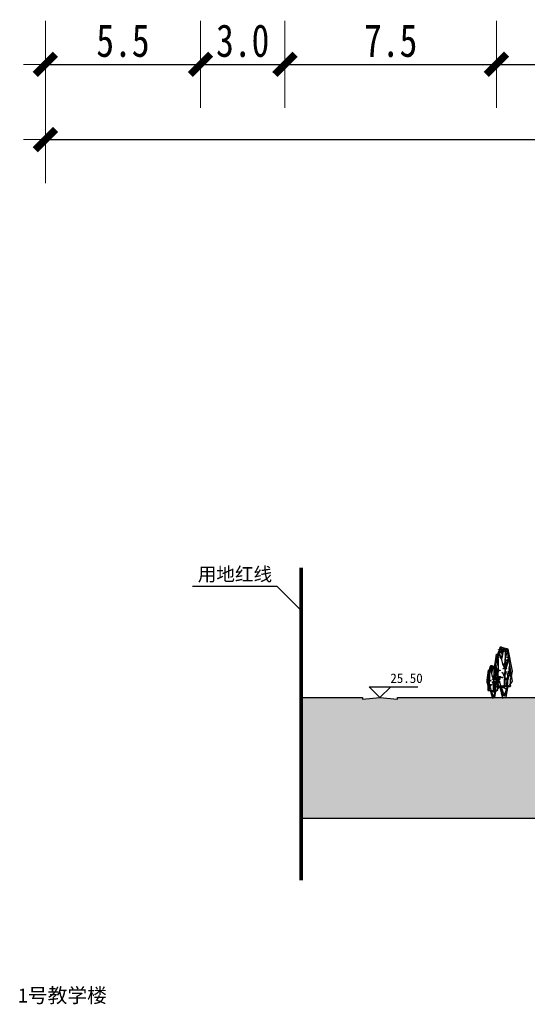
# Model space of a CAD drawing. Header units: millimetres. Extents: x 38389465 to 38395088, y 2473666 to 2480744.
# Tile 194 of 256: x 38390745 to 38390815, y 2479575 to 2479710. Entities that reach past the tile are written whole.
import ezdxf

# ---------------------------------------------------------------- set-up
doc = ezdxf.new("R2010")
doc.units = ezdxf.units.MM
doc.header["$LTSCALE"] = 2
doc.linetypes.add('DASH', pattern=[0.35, 0.25, -0.1])
doc.layers.get('0').update_dxf_attribs({"linetype": 'CONTINUOUS', "lineweight": 9})
doc.layers.get('Defpoints').update_dxf_attribs({"linetype": 'CONTINUOUS', "lineweight": 9})
for name, color, linetype in [('DIM_ELEV', 3, 'CONTINUOUS'), ('DIM_LEAD', 3, 'CONTINUOUS'), ('PUB_HATCH', 8, 'CONTINUOUS'), ('PUB_TEXT', 7, 'CONTINUOUS'), ('w-树01', 116, 'CONTINUOUS'), ('图例', 3, 'CONTINUOUS'), ('建筑', 31, 'CONTINUOUS')]:
    doc.layers.add(name, color=color, linetype=linetype)
doc.layers.add('DM-横断面', color=7, linetype='CONTINUOUS', lineweight=9)
doc.styles.add('-黑体', font='simhei.ttf', dxfattribs={"width": 0.8})
doc.styles.add('DIMST', font='txt', dxfattribs={"width": 0.8})
doc.styles.add('zz-0', font='arial.ttf')
doc.styles.add('黑体', font='simhei.ttf', dxfattribs={"height": 3.5})
doc.dimstyles.new('ISO-25', dxfattribs={"dimtxt": 3.5, "dimasz": 2.5, "dimexe": 1.25, "dimexo": 0.625, "dimtad": 1, "dimtxsty": 'Standard', "dimblk": 'ARCHTICK', "dimcen": 2.5, "dimadec": 0, "dimazin": 0, "dimtfac": 1, "dimtmove": 0, "dimatfit": 3, "dimfxl": 0, "dimarcsym": 0})

# ---------------------------------------------------------------- blocks, each defined once
blk = doc.blocks.new('A$C4F134FB3')
at = {"linetype": 'Continuous'}
for p, q in [((-0.5667966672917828, 5.302585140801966), (-0.998693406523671, 3.100978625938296)), ((0, 5.456260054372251), (-0.4932780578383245, 5.374034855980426)), ((-0.261984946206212, 5.302128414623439), (-0.4777372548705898, 5.255888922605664)), ((-0.1356571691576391, 5.289579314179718), (-0.1113820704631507, 5.292424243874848)), ((0.04623263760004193, 4.331099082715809), (-0.1232870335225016, 5.379194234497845)), ((-0.08941166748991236, 5.289579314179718), (-0.06513656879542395, 5.292424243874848)), ((-0.08623395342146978, 5.390874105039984), (-0.005316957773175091, 5.40035720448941)), ((0.1424443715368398, 5.540293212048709), (-0.04623263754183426, 5.471673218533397)), ((-0.04316616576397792, 5.412903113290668), (-0.01889106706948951, 5.415748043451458)), ((0.01541087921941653, 4.901386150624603), (0.1232870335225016, 5.440846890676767)), ((0.05250255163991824, 5.452536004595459), (0.1334195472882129, 5.462019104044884)), ((0.09874805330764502, 5.329212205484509), (0.1796650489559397, 5.338695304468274)), ((0.09874805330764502, 5.313796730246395), (0.1796650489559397, 5.323279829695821)), ((0.2188916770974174, 5.320410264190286), (0.2431667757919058, 5.323255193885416)), ((0.2188916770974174, 5.289579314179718), (0.2431667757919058, 5.292424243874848)), ((0.308217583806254, 5.286715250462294), (0.2605188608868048, 5.477538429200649)), ((0.2959675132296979, 5.320410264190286), (0.3202426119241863, 5.323255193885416)), ((0.416093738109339, 5.0092782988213), (0.308217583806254, 5.286715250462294)), ((-0.4777372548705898, 5.255888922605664), (-1.026047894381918, 1.858905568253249)), ((-0.2773958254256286, 3.283003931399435), (-0.6010242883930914, 4.300272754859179)), ((-0.5210363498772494, 4.410897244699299), (-0.496761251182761, 4.413742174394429)), ((-0.4777372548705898, 4.993865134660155), (-0.2928067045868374, 4.269446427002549)), ((-0.4716131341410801, 5.051733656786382), (-0.3906961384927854, 5.061216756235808)), ((-0.3328766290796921, 5.005487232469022), (-0.2519596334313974, 5.014970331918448)), ((-0.2928067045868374, 3.406309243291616), (-0.3236284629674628, 5.178823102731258)), ((-0.317461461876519, 5.144226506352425), (-0.2365444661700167, 5.153709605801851)), ((-0.2928067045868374, 4.269446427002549), (-0.2928067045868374, 3.406309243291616)), ((-0.194140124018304, 5.25213483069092), (-0.1132231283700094, 5.261617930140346)), ((-0.178724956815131, 5.051733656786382), (-0.09780796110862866, 5.061216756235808)), ((-0.1048268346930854, 5.243332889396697), (-0.080551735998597, 5.246177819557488)), ((-0.05540361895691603, 5.067149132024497), (0.02551337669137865, 5.076632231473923)), ((-0.02457328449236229, 5.221303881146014), (0.0563437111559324, 5.23078698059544)), ((-0.01233583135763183, 5.120009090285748), (0.01193926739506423, 5.122854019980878)), ((0.07705439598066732, 4.176967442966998), (0.01541087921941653, 4.901386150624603)), ((0.02167221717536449, 5.221303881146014), (0.1025892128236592, 5.23078698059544)), ((0.02167221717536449, 5.159641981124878), (0.1025892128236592, 5.169125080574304)), ((0.05250255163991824, 5.159641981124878), (0.1334195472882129, 5.169125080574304)), ((0.06474000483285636, 4.672960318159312), (0.08901510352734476, 4.675805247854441)), ((0.06791771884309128, 5.236719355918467), (0.1488347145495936, 5.246202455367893)), ((0.07705439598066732, 4.146141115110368), (0.3698611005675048, 4.978451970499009)), ((0.0801551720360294, 4.827115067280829), (0.1044302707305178, 4.829959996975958)), ((0.08333288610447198, 4.866747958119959), (0.1642498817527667, 4.876231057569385)), ((0.1141632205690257, 4.990071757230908), (0.1950802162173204, 4.999554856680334)), ((0.1264006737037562, 5.197086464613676), (0.1506757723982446, 5.199931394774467)), ((0.1880613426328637, 5.197086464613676), (0.2123364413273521, 5.199931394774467)), ((0.22206939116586, 5.097980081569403), (0.3029863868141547, 5.107463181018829)), ((0.2343068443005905, 4.349235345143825), (0.2585819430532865, 4.352080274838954)), ((0.237484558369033, 4.990071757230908), (0.3184015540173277, 4.999554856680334)), ((0.2528997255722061, 4.604684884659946), (0.3338167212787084, 4.614167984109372)), ((0.2651371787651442, 5.027516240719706), (0.2894122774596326, 5.030361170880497)), ((0.2651371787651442, 4.487974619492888), (0.2894122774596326, 4.490819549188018)), ((0.2991452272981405, 4.866747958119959), (0.3800622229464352, 4.876231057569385)), ((0.3113826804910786, 5.243332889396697), (0.3356577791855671, 5.246177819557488)), ((0.3145603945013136, 4.558438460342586), (0.3954773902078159, 4.567921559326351)), ((0.3299755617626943, 4.681762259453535), (0.410892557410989, 4.691245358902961)), ((0.3453907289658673, 4.681762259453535), (0.426307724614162, 4.691245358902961)), ((0.3916362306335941, 4.74342415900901), (0.4725532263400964, 4.752907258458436)), ((0.4038736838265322, 4.380066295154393), (0.4281487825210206, 4.382911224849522)), ((0.4070513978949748, 4.543022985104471), (0.4879683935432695, 4.552506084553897)), ((0.5153182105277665, 4.731408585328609), (0.416093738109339, 5.0092782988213)), ((0.4192888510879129, 5.274163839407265), (0.4435639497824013, 5.277008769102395)), ((0.4192888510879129, 4.349235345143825), (0.4435639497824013, 4.352080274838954)), ((0.4315046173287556, 4.115314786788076), (0.5195137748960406, 4.6874591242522)), ((0.4378817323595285, 4.774255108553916), (0.5187987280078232, 4.783738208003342)), ((0.4469154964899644, 3.344656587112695), (0.6318460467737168, 4.408164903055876)), ((0.4687120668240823, 4.589269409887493), (0.549629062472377, 4.598752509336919)), ((0.4687120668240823, 4.512192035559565), (0.549629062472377, 4.521675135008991)), ((0.6318460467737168, 4.762667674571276), (0.4931481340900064, 4.793494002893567)), ((0.4995424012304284, 4.650931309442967), (0.5804593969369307, 4.660414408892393)), ((0.4995424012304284, 4.265544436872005), (0.5804593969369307, 4.275027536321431)), ((0.5303727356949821, 4.49677656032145), (0.6112897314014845, 4.506259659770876)), ((0.5580253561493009, 4.534221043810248), (0.5823004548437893, 4.537065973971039)), ((0.588855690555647, 4.426312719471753), (0.6131307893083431, 4.429157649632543)), ((0.6042708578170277, 4.518805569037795), (0.6285459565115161, 4.521650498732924)), ((0.8815642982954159, 3.056006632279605), (0.6318460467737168, 4.762667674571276)), ((-0.7705439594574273, 2.62023787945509), (-0.6934895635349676, 3.252177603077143)), ((-0.6934895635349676, 3.252177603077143), (-0.7397222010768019, 3.467961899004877)), ((-0.6472569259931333, 4.192380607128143), (-0.308217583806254, 3.190524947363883)), ((-0.4469154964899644, 3.452548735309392), (-0.6472569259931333, 4.099901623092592)), ((-0.4870283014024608, 3.479355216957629), (-0.4061113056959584, 3.488838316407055)), ((-0.4716131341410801, 3.201876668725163), (-0.3906961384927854, 3.211359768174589)), ((-0.459375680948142, 4.102587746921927), (-0.4351005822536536, 4.105432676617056)), ((-0.308217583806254, 3.051806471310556), (-0.4469154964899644, 3.452548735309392)), ((-0.4099524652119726, 4.080558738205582), (-0.3290354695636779, 4.090041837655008)), ((-0.308217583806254, 3.190524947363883), (-0.2773958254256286, 3.283003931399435)), ((-0.3020462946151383, 3.818495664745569), (-0.2211292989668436, 3.827978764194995)), ((-0.2773958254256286, 3.144285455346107), (-0.01541087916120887, 3.68374619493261)), ((-0.2403856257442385, 3.756833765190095), (-0.1594686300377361, 3.766316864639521)), ((-0.2095552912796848, 3.263538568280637), (-0.1286382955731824, 3.273021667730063)), ((-0.1633097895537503, 3.618094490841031), (-0.08239279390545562, 3.627577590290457)), ((-0.1170642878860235, 3.186461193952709), (-0.03614729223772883, 3.195944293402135)), ((-0.01541087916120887, 3.68374619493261), (0.07705439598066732, 4.176967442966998)), ((0.4315046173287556, 3.313830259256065), (0.4315046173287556, 4.115314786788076)), ((0.4777372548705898, 2.250321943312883), (0.4469154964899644, 3.344656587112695)), ((0.462326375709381, 2.666477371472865), (0.7551330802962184, 3.776225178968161)), ((0.5303727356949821, 4.173051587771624), (0.6112897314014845, 4.182534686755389)), ((0.5708359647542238, 4.145464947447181), (0.7056976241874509, 4.161270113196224)), ((0.5766182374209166, 3.988065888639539), (0.6575352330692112, 3.997548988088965)), ((0.5862511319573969, 3.867986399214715), (0.7211127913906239, 3.883791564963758)), ((0.6042708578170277, 3.902186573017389), (0.6285459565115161, 3.905031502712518)), ((0.6042708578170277, 3.593877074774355), (0.6285459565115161, 3.596722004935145)), ((0.6161219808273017, 3.18930246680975), (0.8165191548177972, 3.48219649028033)), ((0.6170814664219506, 3.991310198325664), (0.7519431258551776, 4.007115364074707)), ((0.6505163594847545, 3.794278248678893), (0.6747914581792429, 3.797123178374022)), ((0.6777826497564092, 3.405119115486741), (0.7856888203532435, 3.574689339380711)), ((0.6813466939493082, 3.270152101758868), (0.7056217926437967, 3.272997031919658)), ((0.708612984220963, 2.865577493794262), (0.8165191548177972, 3.297210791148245)), ((0.7738376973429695, 3.670954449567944), (0.7981127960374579, 3.673799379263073)), ((0.7892528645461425, 3.378060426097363), (0.8135279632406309, 3.380905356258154)), ((0.835498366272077, 3.347229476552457), (0.8597734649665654, 3.350074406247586)), ((-1.032341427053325, 2.650163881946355), (-0.8974797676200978, 2.665969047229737)), ((-0.9989855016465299, 2.755966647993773), (-0.9246527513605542, 2.373627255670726)), ((-0.9398504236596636, 2.557671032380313), (-0.8049887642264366, 2.573476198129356)), ((-0.9398504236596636, 2.418931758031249), (-0.8049887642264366, 2.434736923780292)), ((-0.9246527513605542, 2.373627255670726), (-0.8013657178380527, 2.00371131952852)), ((-0.9090200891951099, 2.311023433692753), (-0.7741584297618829, 2.326828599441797)), ((-0.7551330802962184, 2.573998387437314), (-0.8938309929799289, 2.712716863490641)), ((-0.8724074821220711, 2.847320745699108), (-0.7914904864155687, 2.856803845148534)), ((-0.724311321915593, 2.558585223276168), (-0.8167765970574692, 2.897674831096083)), ((-0.6010242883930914, 2.311974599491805), (-0.7705439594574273, 2.62023787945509)), ((-0.7548684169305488, 2.680994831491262), (-0.6200067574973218, 2.696799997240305)), ((-0.7336709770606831, 2.908982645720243), (-0.6527539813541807, 2.918465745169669)), ((-0.5393807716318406, 2.404453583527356), (-0.724311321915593, 2.558585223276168)), ((-0.6874254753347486, 2.847320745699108), (-0.6065084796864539, 2.856803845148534)), ((-0.6623774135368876, 2.218530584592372), (-0.5275157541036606, 2.234335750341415)), ((-0.5393807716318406, 1.248466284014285), (-0.6010242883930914, 2.311974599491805)), ((-0.5547916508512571, 2.419866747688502), (-0.462326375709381, 2.913087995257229)), ((-0.4006828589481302, 1.248466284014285), (-0.5547916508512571, 2.389040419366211)), ((-0.4928105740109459, 2.12603773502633), (-0.3579489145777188, 2.141842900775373)), ((-0.2467244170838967, 1.083733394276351), (-0.308217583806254, 3.051806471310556)), ((-0.1918850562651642, 1.103940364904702), (-0.2773958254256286, 3.144285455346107)), ((-0.2008818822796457, 2.341451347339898), (-0.07756054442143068, 2.696007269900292)), ((-0.1078761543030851, 0.5548739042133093), (0.4777372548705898, 2.250321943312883)), ((-0.07756054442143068, 2.696007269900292), (0.07659112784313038, 2.788500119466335)), ((-0.04577072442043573, 2.218530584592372), (0.08909093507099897, 2.234335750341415)), ((0.1546264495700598, 2.2956079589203), (0.2894881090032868, 2.311413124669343)), ((0.2317022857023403, 2.172284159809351), (0.3665639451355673, 2.188089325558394)), ((0.2528997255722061, 2.986060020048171), (0.3338167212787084, 2.995543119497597)), ((0.2933629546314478, 2.2956079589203), (0.4282246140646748, 2.311413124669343)), ((0.3145603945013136, 2.970644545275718), (0.3954773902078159, 2.980127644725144)), ((0.3704387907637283, 2.218530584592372), (0.5053004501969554, 2.234335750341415)), ((0.4224665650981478, 3.047721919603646), (0.5033835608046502, 3.057205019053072)), ((0.4469154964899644, 1.217639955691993), (0.857639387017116, 2.682772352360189)), ((0.4629297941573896, 2.12603773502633), (0.5977914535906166, 2.141842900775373)), ((0.4809495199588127, 2.977258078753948), (0.5052246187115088, 2.980103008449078)), ((0.4995424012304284, 2.893567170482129), (0.5804593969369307, 2.903050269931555)), ((0.5236309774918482, 2.264373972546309), (0.8011039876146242, 3.019732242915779)), ((0.5580253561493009, 3.131412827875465), (0.5823004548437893, 3.134257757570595)), ((0.588855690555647, 2.90018070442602), (0.6131307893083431, 2.90302563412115)), ((0.6042708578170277, 3.131412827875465), (0.6285459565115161, 3.134257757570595)), ((0.6536940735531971, 3.063137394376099), (0.7346110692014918, 3.072620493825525)), ((0.6623674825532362, 2.634345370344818), (0.847349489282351, 2.911823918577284)), ((0.6659315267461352, 2.90018070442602), (0.6902066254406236, 2.90302563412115)), ((0.6691092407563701, 2.616088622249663), (0.7500262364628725, 2.625571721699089)), ((0.696761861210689, 2.499378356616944), (0.7210369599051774, 2.502223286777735)), ((0.7153547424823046, 2.708581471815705), (0.7962717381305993, 2.718064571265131)), ((0.7430073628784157, 3.146828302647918), (0.7672824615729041, 3.149673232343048)), ((0.7616002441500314, 2.878151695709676), (0.842517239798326, 2.887634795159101)), ((0.7892528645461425, 3.115997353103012), (0.8135279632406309, 3.118842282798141)), ((0.835498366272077, 2.715195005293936), (0.8597734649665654, 2.718039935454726)), ((-1.006675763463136, 1.787355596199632), (-0.3852719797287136, 1.032681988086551)), ((-0.8321874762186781, 1.464250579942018), (-0.8406590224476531, 1.354104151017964)), ((-0.8013657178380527, 2.00371131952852), (-0.8321874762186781, 1.464250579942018)), ((-0.7573372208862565, 1.257431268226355), (-0.6318460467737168, 1.248466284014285)), ((-0.6623774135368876, 2.064375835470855), (-0.5275157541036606, 2.080181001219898)), ((-0.6318460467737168, 1.248466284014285), (-0.416093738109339, 1.248466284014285)), ((-0.5239698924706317, 1.155987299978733), (-0.3390393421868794, 0.154131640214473)), ((-0.3934739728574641, 1.066465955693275), (-0.4662560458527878, 0.848087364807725)), ((-0.4619802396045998, 2.002713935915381), (-0.3271185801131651, 2.018519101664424)), ((-0.416093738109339, 1.248466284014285), (-0.308217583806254, 1.32553210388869)), ((-0.3852719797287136, 1.032681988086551), (-0.09246527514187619, 1.140574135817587)), ((-0.308217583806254, 1.32553210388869), (-0.1078761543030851, 1.310118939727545)), ((-0.2866311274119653, 1.706575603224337), (-0.2057141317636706, 1.716058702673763)), ((-0.1078761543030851, 1.310118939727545), (0.1078761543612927, 1.310118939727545)), ((-0.09246527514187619, 1.140574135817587), (0.261984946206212, 1.356358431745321)), ((0.2928067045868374, 1.233053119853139), (0, 0)), ((0.1071139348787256, 1.150637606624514), (0.2304450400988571, 0.9704387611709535)), ((0.1078761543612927, 1.310118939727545), (0.1078761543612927, 1.310118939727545)), ((0.1078761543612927, 1.310118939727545), (0.4469154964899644, 1.217639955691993)), ((0.1153159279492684, 1.175236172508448), (0.2368944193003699, 0.9975980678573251)), ((0.1276189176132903, 1.208034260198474), (0.2342448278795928, 1.052243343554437)), ((0.1358209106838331, 1.21213402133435), (0.2424468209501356, 1.056343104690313)), ((0.1399219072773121, 1.175236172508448), (0.2465478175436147, 1.019445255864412)), ((0.1522248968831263, 1.261331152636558), (0.2615799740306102, 1.101552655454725)), ((0.261984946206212, 1.356358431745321), (0.5928902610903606, 1.27647289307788)), ((0.262532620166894, 2.033544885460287), (0.3973942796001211, 2.049350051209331)), ((0.2991452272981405, 1.737406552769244), (0.3800622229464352, 1.74688965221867)), ((0.3299755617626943, 1.829899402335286), (0.410892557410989, 1.839382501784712)), ((0.385853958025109, 1.925636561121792), (0.520715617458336, 1.941441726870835)), ((0.4320994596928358, 2.064375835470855), (0.5669611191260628, 2.080181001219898)), ((0.4378817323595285, 1.72199107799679), (0.5187987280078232, 1.731474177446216)), ((0.5303727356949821, 1.598667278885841), (0.6112897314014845, 1.608150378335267)), ((0.5580253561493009, 1.728604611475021), (0.5823004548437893, 1.731449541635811)), ((0.573440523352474, 1.759435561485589), (0.5977156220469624, 1.762280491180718)), ((0.703932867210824, 1.367705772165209), (0.6780786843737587, 1.988298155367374)), ((-0.3852719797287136, 1.017268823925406), (-0.4580540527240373, 0.798890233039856)), ((-0.3770699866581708, 0.9885704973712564), (-0.4498520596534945, 0.7701919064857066)), ((-0.3852719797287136, 0.8631371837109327), (-0.4292854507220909, 0.6430372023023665)), ((-0.3401610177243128, 0.8163805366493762), (-0.4129430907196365, 0.5980019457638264)), ((-0.3319590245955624, 0.7548841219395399), (-0.4047410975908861, 0.5365055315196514)), ((-0.3237570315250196, 0.6974874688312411), (-0.3965391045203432, 0.4791088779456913)), ((-0.3698611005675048, 1.048095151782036), (-0.3236284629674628, 0.6165265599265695)), ((-0.2465740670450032, 0.2928501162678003), (-0.3698611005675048, 0.5702870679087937)), ((-0.3686016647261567, 0.6094691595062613), (-0.2168647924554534, 0.3388849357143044)), ((-0.3390393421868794, 0.6165265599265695), (-0.154108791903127, 0.3853291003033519)), ((-0.2773958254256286, 0.6011133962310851), (-0.2003414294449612, 0.5394607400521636)), ((0.01541087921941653, 0.3390896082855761), (-0.2465740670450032, 0.2928501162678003)), ((-0.2168647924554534, 0.3388849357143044), (-0.06512792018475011, 0.3675832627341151)), ((-0.2003414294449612, 0.5394607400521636), (-0.1078761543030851, 0.5548739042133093)), ((-0.154108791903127, 0.3853291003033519), (-0.06164351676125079, 0.4315685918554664)), ((-0.06512792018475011, 0.3675832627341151), (-0.02001695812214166, 0.3921818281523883)), ((-0.06164351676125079, 0.4315685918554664), (0.0308217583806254, 0.9556161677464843)), ((-0.02001695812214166, 0.3921818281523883), (0.0291950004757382, 0.9333502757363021)), ((0.01279101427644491, 0.7775593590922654), (0.1403761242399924, 0.5911449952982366)), ((0.06164351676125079, 1.00185565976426), (0.01541087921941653, 0.3390896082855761)), ((0.0332959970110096, 0.8308562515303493), (0.1550540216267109, 0.6529558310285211)), ((0.0538009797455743, 0.9702481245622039), (0.1849101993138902, 0.7786846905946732)), ((0.0579019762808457, 1.015345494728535), (0.1939170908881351, 0.8166140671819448)), ((0.0579019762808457, 0.929250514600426), (0.178738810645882, 0.7526960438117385)), ((0.0784069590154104, 1.03994406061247), (0.2035355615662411, 0.8571188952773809))]:
    blk.add_line(p, q, dxfattribs=at)
for centre, radius, start, end in [((-0.4784800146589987, 5.285259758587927), 0.09, 99.4637027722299, 168.9010271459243), ((-0.1519387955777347, 5.246113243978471), 0.04316571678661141, 20.37547237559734, 172.3051463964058), ((-0.1229967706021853, 5.287772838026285), 0.01294971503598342, 20.37547237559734, 172.3051463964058), ((-0.0767512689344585, 5.287772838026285), 0.01294971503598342, 20.37547237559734, 172.3051463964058), ((-0.04403262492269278, 5.384852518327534), 0.04316571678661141, 20.37547237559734, 172.3051463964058), ((-0.03050576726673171, 5.411096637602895), 0.01294971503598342, 20.37547237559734, 172.3051463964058), ((0.09470388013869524, 5.446514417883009), 0.04316571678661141, 20.37547237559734, 172.3051463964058), ((0.140949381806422, 5.32319061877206), 0.04316571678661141, 20.37547237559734, 172.3051463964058), ((0.140949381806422, 5.307775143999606), 0.04316571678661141, 20.37547237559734, 172.3051463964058), ((0.1732052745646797, 5.455713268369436), 0.09, 14.03425445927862, 109.9858356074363), ((0.2315520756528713, 5.318603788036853), 0.01294971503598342, 20.37547237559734, 172.3051463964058), ((0.2315520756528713, 5.287772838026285), 0.01294971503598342, 20.37547237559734, 172.3051463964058), ((0.3086279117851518, 5.318603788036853), 0.01294971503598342, 20.37547237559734, 172.3051463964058), ((0.4319492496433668, 5.272357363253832), 0.01294971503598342, 20.37547237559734, 172.3051463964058), ((-0.5083759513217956, 4.409090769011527), 0.01294971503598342, 20.37547237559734, 172.3051463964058), ((-0.4294118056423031, 5.045712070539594), 0.04316571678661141, 20.37547237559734, 172.3051463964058), ((-0.2906753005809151, 4.999465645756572), 0.04316571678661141, 20.37547237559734, 172.3051463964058), ((-0.275260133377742, 5.138204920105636), 0.04316571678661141, 20.37547237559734, 172.3051463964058), ((-0.136523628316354, 5.045712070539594), 0.04316571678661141, 20.37547237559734, 172.3051463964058), ((-0.09216643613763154, 5.241526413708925), 0.01294971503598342, 20.37547237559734, 172.3051463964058), ((-0.01320229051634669, 5.061127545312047), 0.04316571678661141, 20.37547237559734, 172.3051463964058), ((0.01762804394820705, 5.215282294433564), 0.04316571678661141, 20.37547237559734, 172.3051463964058), ((0.0003245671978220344, 5.118202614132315), 0.01294971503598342, 20.37547237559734, 172.3051463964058), ((0.0638735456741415, 5.215282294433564), 0.04316571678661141, 20.37547237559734, 172.3051463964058), ((0.0638735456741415, 5.153620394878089), 0.04316571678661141, 20.37547237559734, 172.3051463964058), ((0.09470388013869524, 5.153620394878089), 0.04316571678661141, 20.37547237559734, 172.3051463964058), ((0.07740040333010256, 4.671153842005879), 0.01294971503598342, 20.37547237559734, 172.3051463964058), ((0.1101190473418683, 5.230697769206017), 0.04316571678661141, 20.37547237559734, 172.3051463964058), ((0.09281557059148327, 4.825308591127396), 0.01294971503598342, 20.37547237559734, 172.3051463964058), ((0.1255342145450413, 4.860726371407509), 0.04316571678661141, 20.37547237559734, 172.3051463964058), ((0.1563645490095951, 4.984050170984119), 0.04316571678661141, 20.37547237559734, 172.3051463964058), ((0.1390610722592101, 5.195279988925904), 0.01294971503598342, 20.37547237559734, 172.3051463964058), ((0.2007217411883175, 5.195279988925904), 0.01294971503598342, 20.37547237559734, 172.3051463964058), ((0.2642707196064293, 5.091958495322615), 0.04316571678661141, 20.37547237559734, 172.3051463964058), ((0.2469672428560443, 4.347428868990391), 0.01294971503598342, 20.37547237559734, 172.3051463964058), ((0.27968588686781, 4.984050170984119), 0.04316571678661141, 20.37547237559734, 172.3051463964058), ((0.2951010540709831, 4.598663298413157), 0.04316571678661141, 20.37547237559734, 172.3051463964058), ((0.2777975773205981, 5.025709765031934), 0.01294971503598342, 20.37547237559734, 172.3051463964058), ((0.2777975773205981, 4.486168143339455), 0.01294971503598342, 20.37547237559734, 172.3051463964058), ((0.3413465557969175, 4.860726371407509), 0.04316571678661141, 20.37547237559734, 172.3051463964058), ((0.3240430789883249, 5.241526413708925), 0.01294971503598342, 20.37547237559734, 172.3051463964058), ((0.3567617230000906, 4.552416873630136), 0.04316571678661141, 20.37547237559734, 172.3051463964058), ((0.3721768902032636, 4.675740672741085), 0.04316571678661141, 20.37547237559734, 172.3051463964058), ((0.3875920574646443, 4.675740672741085), 0.04316571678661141, 20.37547237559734, 172.3051463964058), ((0.4338375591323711, 4.73740257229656), 0.04316571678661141, 20.37547237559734, 172.3051463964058), ((0.4165340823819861, 4.378259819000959), 0.01294971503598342, 20.37547237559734, 172.3051463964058), ((0.4492527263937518, 4.537001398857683), 0.04316571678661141, 20.37547237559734, 172.3051463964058), ((0.4319492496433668, 4.347428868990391), 0.01294971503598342, 20.37547237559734, 172.3051463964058), ((0.4800830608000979, 4.768233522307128), 0.04316571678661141, 20.37547237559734, 172.3051463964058), ((0.5109133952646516, 4.583247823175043), 0.04316571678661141, 20.37547237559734, 172.3051463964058), ((0.5109133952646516, 4.506170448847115), 0.04316571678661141, 20.37547237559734, 172.3051463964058), ((0.5417437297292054, 4.644909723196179), 0.04316571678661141, 20.37547237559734, 172.3051463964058), ((0.5417437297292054, 4.259522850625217), 0.04316571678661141, 20.37547237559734, 172.3051463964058), ((0.4305600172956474, 4.701142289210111), 0.09, 351.2551151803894, 19.65113511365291), ((0.5725740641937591, 4.490754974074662), 0.04316571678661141, 20.37547237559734, 172.3051463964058), ((0.5706857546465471, 4.532414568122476), 0.01294971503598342, 20.37547237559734, 172.3051463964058), ((0.6015160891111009, 4.424506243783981), 0.01294971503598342, 20.37547237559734, 172.3051463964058), ((0.6169312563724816, 4.516999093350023), 0.01294971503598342, 20.37547237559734, 172.3051463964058), ((-0.4448269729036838, 3.473333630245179), 0.04316571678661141, 20.37547237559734, 172.3051463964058), ((-0.4294118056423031, 3.195855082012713), 0.04316571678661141, 20.37547237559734, 172.3051463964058), ((-0.4467152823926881, 4.100781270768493), 0.01294971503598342, 20.37547237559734, 172.3051463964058), ((-0.3677511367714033, 4.074537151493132), 0.04316571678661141, 20.37547237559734, 172.3051463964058), ((-0.259844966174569, 3.812474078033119), 0.04316571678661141, 20.37547237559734, 172.3051463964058), ((-0.1981842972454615, 3.750812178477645), 0.04316571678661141, 20.37547237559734, 172.3051463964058), ((-0.1673539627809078, 3.257516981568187), 0.04316571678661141, 20.37547237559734, 172.3051463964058), ((-0.121108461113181, 3.612072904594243), 0.04316571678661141, 20.37547237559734, 172.3051463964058), ((-0.07486295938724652, 3.18043960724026), 0.04316571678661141, 20.37547237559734, 172.3051463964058), ((0.5725740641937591, 4.167030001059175), 0.04316571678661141, 20.37547237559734, 172.3051463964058), ((0.6411715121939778, 4.135428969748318), 0.07194286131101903, 20.37547237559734, 172.3051463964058), ((0.6188195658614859, 3.982044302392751), 0.04316571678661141, 20.37547237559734, 172.3051463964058), ((0.6565866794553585, 3.857950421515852), 0.07194286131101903, 20.37547237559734, 172.3051463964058), ((0.6169312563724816, 3.900380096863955), 0.01294971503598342, 20.37547237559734, 172.3051463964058), ((0.6169312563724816, 3.592070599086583), 0.01294971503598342, 20.37547237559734, 172.3051463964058), ((0.6874170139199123, 3.981274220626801), 0.07194286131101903, 20.37547237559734, 172.3051463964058), ((0.6631767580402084, 3.79247177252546), 0.01294971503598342, 20.37547237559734, 172.3051463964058), ((0.6940070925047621, 3.268345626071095), 0.01294971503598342, 20.37547237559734, 172.3051463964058), ((0.7864980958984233, 3.66914797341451), 0.01294971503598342, 20.37547237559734, 172.3051463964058), ((0.8019132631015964, 3.376253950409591), 0.01294971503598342, 20.37547237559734, 172.3051463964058), ((0.8481587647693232, 3.345423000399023), 0.01294971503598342, 20.37547237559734, 172.3051463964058), ((-0.9620058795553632, 2.640127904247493), 0.07194286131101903, 20.37547237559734, 172.3051463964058), ((-0.11552688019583, 2.927724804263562), 0.9, 168.9010271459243, 191.0019515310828), ((-0.8695148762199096, 2.54763505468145), 0.07194286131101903, 20.37547237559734, 172.3051463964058), ((-0.8695148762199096, 2.408895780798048), 0.07194286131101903, 20.37547237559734, 172.3051463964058), ((-0.8386845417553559, 2.300987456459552), 0.07194286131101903, 20.37547237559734, 172.3051463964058), ((-0.8302061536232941, 2.841299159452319), 0.04316571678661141, 20.37547237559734, 172.3051463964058), ((-0.6845328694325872, 2.670958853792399), 0.07194286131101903, 20.37547237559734, 172.3051463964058), ((-0.6914696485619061, 2.902961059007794), 0.04316571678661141, 20.37547237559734, 172.3051463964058), ((-0.6452241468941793, 2.841299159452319), 0.04316571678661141, 20.37547237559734, 172.3051463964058), ((-0.5920418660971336, 2.20849460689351), 0.07194286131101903, 20.37547237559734, 172.3051463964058), ((-0.5920418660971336, 2.054339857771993), 0.07194286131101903, 20.37547237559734, 172.3051463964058), ((-0.4224750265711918, 2.116001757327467), 0.07194286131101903, 20.37547237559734, 172.3051463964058), ((0.02456482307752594, 2.20849460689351), 0.07194286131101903, 20.37547237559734, 172.3051463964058), ((0.2249619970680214, 2.285571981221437), 0.07194286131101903, 20.37547237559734, 172.3051463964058), ((0.302037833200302, 2.162248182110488), 0.07194286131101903, 20.37547237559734, 172.3051463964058), ((0.2951010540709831, 2.980038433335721), 0.04316571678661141, 20.37547237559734, 172.3051463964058), ((0.3636985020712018, 2.285571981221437), 0.07194286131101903, 20.37547237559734, 172.3051463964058), ((0.3567617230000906, 2.964622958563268), 0.04316571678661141, 20.37547237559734, 172.3051463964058), ((0.44077433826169, 2.20849460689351), 0.07194286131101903, 20.37547237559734, 172.3051463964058), ((0.4646678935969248, 3.041700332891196), 0.04316571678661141, 20.37547237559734, 172.3051463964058), ((0.5024350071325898, 2.054339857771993), 0.07194286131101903, 20.37547237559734, 172.3051463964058), ((0.5332653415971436, 2.116001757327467), 0.07194286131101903, 20.37547237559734, 172.3051463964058), ((0.4936099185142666, 2.975451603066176), 0.01294971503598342, 20.37547237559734, 172.3051463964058), ((0.5417437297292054, 2.88754558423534), 0.04316571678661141, 20.37547237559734, 172.3051463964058), ((0.5706857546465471, 3.129606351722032), 0.01294971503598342, 20.37547237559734, 172.3051463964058), ((0.6015160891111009, 2.898374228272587), 0.01294971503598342, 20.37547237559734, 172.3051463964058), ((0.6169312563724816, 3.129606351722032), 0.01294971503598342, 20.37547237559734, 172.3051463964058), ((0.6958954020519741, 3.057115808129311), 0.04316571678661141, 20.37547237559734, 172.3051463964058), ((0.6785919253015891, 2.898374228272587), 0.01294971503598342, 20.37547237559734, 172.3051463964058), ((0.7113105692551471, 2.610067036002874), 0.04316571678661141, 20.37547237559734, 172.3051463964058), ((0.7094222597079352, 2.497571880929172), 0.01294971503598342, 20.37547237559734, 172.3051463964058), ((0.7575560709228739, 2.702559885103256), 0.04316571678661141, 20.37547237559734, 172.3051463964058), ((0.7556677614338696, 3.145021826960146), 0.01294971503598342, 20.37547237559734, 172.3051463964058), ((0.8038015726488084, 2.872130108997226), 0.04316571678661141, 20.37547237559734, 172.3051463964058), ((0.8019132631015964, 3.114190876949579), 0.01294971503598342, 20.37547237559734, 172.3051463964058), ((0.8481587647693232, 2.713388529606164), 0.01294971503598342, 20.37547237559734, 172.3051463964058), ((-0.008953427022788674, 2.925706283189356), 0.9, 344.3400998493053, 8.324440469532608), ((-0.9371978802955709, 1.844564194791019), 0.09, 170.8308983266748, 219.4682847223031), ((-0.7509240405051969, 1.347202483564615), 0.09, 175.6019497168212, 265.9137787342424), ((-0.3916446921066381, 1.992677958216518), 0.07194286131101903, 20.37547237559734, 172.3051463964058), ((-0.2444297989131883, 1.700554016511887), 0.04316571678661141, 20.37547237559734, 172.3051463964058), ((0.3328681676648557, 2.023508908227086), 0.07194286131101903, 20.37547237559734, 172.3051463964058), ((0.3413465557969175, 1.731384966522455), 0.04316571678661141, 20.37547237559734, 172.3051463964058), ((0.3721768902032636, 1.823877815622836), 0.04316571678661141, 20.37547237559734, 172.3051463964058), ((0.456189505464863, 1.91560058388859), 0.07194286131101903, 20.37547237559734, 172.3051463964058), ((0.4800830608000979, 1.715969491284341), 0.04316571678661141, 20.37547237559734, 172.3051463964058), ((0.5725740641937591, 1.592645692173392), 0.04316571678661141, 20.37547237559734, 172.3051463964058), ((0.5706857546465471, 1.726798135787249), 0.01294971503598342, 20.37547237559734, 172.3051463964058), ((0.5861009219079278, 1.757629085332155), 0.01294971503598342, 20.37547237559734, 172.3051463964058), ((0.6140108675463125, 1.363959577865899), 0.09, 256.427631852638, 2.385599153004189)]:
    blk.add_arc(centre, radius, start, end, dxfattribs=at)
at = {"style": 'zz-0'}
for tag in ['YSIZE', 'XSIZE']:
    blk.add_attdef(tag, (-0.1700515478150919, 0.09079201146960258), '', height=0.0005, dxfattribs=at)
blk = doc.blocks.new('sdf2141')
at = {"layer": 'PUB_HATCH', "linetype": 'Continuous'}
h = blk.add_hatch(dxfattribs=at)
h.set_pattern_fill('土壤', color=256, scale=0.2922416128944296, angle=90.92004339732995)
h.set_pattern_definition([(39.75651355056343, (77.60024818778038, -96.9641204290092), (0.141637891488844, 1.543359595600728), [1.09590604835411, -1.09590604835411]), (39.75651355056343, (77.33742537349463, -96.64818339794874), (0.141637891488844, 1.543359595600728), [1.09590604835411, -1.09590604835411]), (39.75651355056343, (77.07460255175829, -96.33224638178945), (0.141637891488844, 1.543359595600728), [1.09590604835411, -1.09590604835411]), (129.7565135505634, (77.09230728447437, -96.13932644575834), (-1.543359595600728, 0.1416378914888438), [1.095906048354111, -1.095906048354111]), (129.7565135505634, (77.40824431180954, -95.87650361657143), (-1.543359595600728, 0.1416378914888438), [1.095906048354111, -1.095906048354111]), (129.7565135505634, (77.7241813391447, -95.6136807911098), (-1.543359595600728, 0.1416378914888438), [1.095906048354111, -1.095906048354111])])
h.paths.add_polyline_path([(30.60010106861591, -9.614108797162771), (30.60010340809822, -10.26411392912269), (60.39266777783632, -10.26411393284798), (60.39266791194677, -10.46411562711), (62.33218524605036, -10.26411447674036), (64.27170281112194, -10.46411333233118), (64.27170269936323, -10.26411392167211), (67.27170269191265, -10.26411393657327), (76.1688050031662, -14.86412670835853), (81.60024057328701, -14.86412673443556), (81.60024058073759, -14.56412670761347), (112.2003764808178, -14.56412671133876), (112.2003764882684, -14.76412670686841), (128.2003764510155, -14.76412714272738), (135.0986677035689, -20.36899411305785), (241.7804825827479, -19.76412673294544), (241.7804825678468, -26.72746371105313), (-38.34115686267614, -26.72746370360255), (-38.34115687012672, -10.06411394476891), (-29.90803452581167, -10.06411393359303), (-29.90803453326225, -10.26411393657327), (-27.49740399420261, -10.06411393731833), (-25.0867732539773, -10.26411394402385), (-25.08677324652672, -10.06411394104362), (-0.005564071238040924, -10.06411394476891), (-0.005564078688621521, -9.61429624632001)])
at = {"color": 1, "linetype": 'DASH', "ltscale": 4, "const_width": 0.4999999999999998, "flags": 128}
blk.add_lwpolyline([(-38.34115687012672, -35.24906374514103), (-38.34115687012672, 7.85463847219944)], dxfattribs=at)
at = {"layer": 'DIM_ELEV', "linetype": 'Continuous'}
for p, q in [((-27.49740399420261, -10.06411393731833), (-28.99740399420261, -8.564113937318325)), ((-28.99740399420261, -8.564113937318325), (-22.24961918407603, -8.564113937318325)), ((-27.49740399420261, -10.06411393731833), (-25.99740399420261, -8.564113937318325))]:
    blk.add_line(p, q, dxfattribs=at)
at = {"layer": 'DIM_LEAD', "linetype": 'ByBlock'}
for p, q in [((-41.68544207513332, 5.281196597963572), (-53.3697135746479, 5.281196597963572)), ((-38.34115687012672, 1.938359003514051), (-41.68544207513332, 5.281196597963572))]:
    blk.add_line(p, q, dxfattribs=at)
at = {"layer": 'DIM_LEAD', "linetype": 'ByBlock', "const_width": 0.2}
blk.add_lwpolyline([(-38.27043088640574, 1.867663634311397, 1), (-38.41188285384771, 2.009054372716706, 1)], format="xyb", close=True, dxfattribs=at)
at = {"layer": '建筑', "linetype": 'ByBlock', "flags": 128}
blk.add_lwpolyline([(241.7804825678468, -26.72746371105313), (-38.34115686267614, -26.72746370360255), (-38.34115687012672, -10.06411394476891), (-29.90803452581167, -10.06411393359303), (-29.90803453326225, -10.26411393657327), (-27.49740399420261, -10.06411393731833), (-25.0867732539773, -10.26411394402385), (-25.08677324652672, -10.06411394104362), (-0.005564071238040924, -10.06411394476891), (-0.005564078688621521, -9.61429624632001), (30.60010106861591, -9.614108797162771)], dxfattribs=at)
at = {"layer": 'w-树01', "linetype": 'Continuous'}
ref = blk.add_blockref('A$C4F134FB3', (-10.58490019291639, -10.18086004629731), dxfattribs=dict(at, xscale=-1.285863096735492, yscale=1.285863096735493, zscale=1.285863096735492, rotation=2.533370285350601e-08))
ref.add_attrib('XSIZE', '1924', (-10.3662372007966, -10.06411393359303), dxfattribs={"layer": '0', "height": 0.0006429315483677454, "style": 'zz-0', "text_generation_flag": 2})
ref.add_attrib('YSIZE', '5540', (-10.3662372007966, -10.06411393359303), dxfattribs={"layer": '0', "height": 0.0006429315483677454, "style": 'zz-0', "text_generation_flag": 2})
ref = blk.add_blockref('A$C4F134FB3', (-11.99202086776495, -10.18088174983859), dxfattribs=dict(at, xscale=-0.822952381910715, yscale=0.822952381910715, zscale=0.8229523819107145, rotation=2.533374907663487e-08))
ref.add_attrib('XSIZE', '1924', (-11.85207656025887, -10.10616424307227), dxfattribs={"layer": '0', "height": 0.0004114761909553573, "style": 'zz-0', "text_generation_flag": 2})
ref.add_attrib('YSIZE', '5540', (-11.85207656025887, -10.10616424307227), dxfattribs={"layer": '0', "height": 0.0004114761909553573, "style": 'zz-0', "text_generation_flag": 2})
at = {"layer": 'PUB_TEXT', "linetype": 'ByBlock', "style": '黑体'}
blk.add_text('用地红线', height=1.877637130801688, dxfattribs=at).set_placement((-52.6197135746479, 6.031196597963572))
at = {"layer": 'PUB_TEXT', "linetype": 'Continuous', "style": '黑体'}
blk.add_text('25.50', height=1.314345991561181, dxfattribs=at).set_placement((-26.06408115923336, -8.039113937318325))
blk = doc.blocks.new('SDF1211')
at = {"layer": 'PUB_TEXT', "style": '-黑体'}
blk.add_text('1号教学楼', height=2, dxfattribs=at).set_placement((23.18684899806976, 32.23279038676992))
blk = doc.blocks.new('尺寸线1')
for p, q in [((0, 120), (0, -120)), ((-59.99999999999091, 0), (59.99999999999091, 0))]:
    blk.add_line(p, q)
at = {"const_width": 20}
blk.add_lwpolyline([(-27.99999999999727, -27.99999999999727), (27.99999999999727, 27.99999999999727)], dxfattribs=at)
blk = doc.blocks.new('*D65')
at = {"layer": 'Defpoints', "color": 0, "transparency": 16777216}
for p in [(434.4721997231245, 684.536582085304), (463.6321997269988, 684.536582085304), (463.6321997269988, 684.536582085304)]:
    blk.add_point(p, dxfattribs=at)
at = {"layer": 'DM-横断面', "color": 0, "lineweight": -2, "transparency": 16777216}
blk.add_line((434.5221997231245, 684.536582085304), (463.5821997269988, 684.536582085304), dxfattribs=at)
at = {"layer": 'DM-横断面', "color": 0, "lineweight": -2, "transparency": 16777216, "xscale": 0.05, "yscale": 0.05, "zscale": 0.05, "rotation": 180}
blk.add_blockref('尺寸线1', (434.4721997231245, 684.536582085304), dxfattribs=at)
at = {"layer": 'DM-横断面', "color": 0, "lineweight": -2, "transparency": 16777216, "xscale": 0.05, "yscale": 0.05, "zscale": 0.05}
blk.add_blockref('尺寸线1', (463.6321997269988, 684.536582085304), dxfattribs=at)
at = {"layer": 'DM-横断面', "color": 0, "transparency": 16777216, "insert": (449.0521997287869, 687.786582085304), "char_height": 4.5, "attachment_point": 5, "style": 'DIMST'}
blk.add_mtext('7.5', dxfattribs=at)
blk = doc.blocks.new('*D66')
at = {"layer": 'Defpoints', "color": 0, "transparency": 16777216}
for p in [(463.6321997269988, 684.536582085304), (486.9601997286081, 684.536582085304), (486.9601997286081, 684.536582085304)]:
    blk.add_point(p, dxfattribs=at)
at = {"layer": 'DM-横断面', "color": 0, "lineweight": -2, "transparency": 16777216}
blk.add_line((463.6821997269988, 684.536582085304), (486.9101997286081, 684.536582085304), dxfattribs=at)
at = {"layer": 'DM-横断面', "color": 0, "lineweight": -2, "transparency": 16777216, "xscale": 0.05, "yscale": 0.05, "zscale": 0.05, "rotation": 180}
blk.add_blockref('尺寸线1', (463.6321997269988, 684.536582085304), dxfattribs=at)
at = {"layer": 'DM-横断面', "color": 0, "lineweight": -2, "transparency": 16777216, "xscale": 0.05, "yscale": 0.05, "zscale": 0.05}
blk.add_blockref('尺寸线1', (486.9601997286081, 684.536582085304), dxfattribs=at)
at = {"layer": 'DM-横断面', "color": 0, "transparency": 16777216, "insert": (475.2961997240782, 687.786582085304), "char_height": 4.5, "attachment_point": 5, "style": 'DIMST'}
blk.add_mtext('6.0', dxfattribs=at)
blk = doc.blocks.new('*D72')
at = {"layer": 'Defpoints', "color": 0, "transparency": 16777216}
for p in [(401.4241997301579, 674.1576023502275), (712.4641997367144, 674.1576023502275), (712.4641997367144, 674.1576023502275)]:
    blk.add_point(p, dxfattribs=at)
at = {"layer": 'DM-横断面', "color": 0, "lineweight": -2, "transparency": 16777216}
blk.add_line((401.4741997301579, 674.1576023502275), (712.4141997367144, 674.1576023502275), dxfattribs=at)
at = {"layer": 'DM-横断面', "color": 0, "lineweight": -2, "transparency": 16777216, "xscale": 0.05, "yscale": 0.05, "zscale": 0.05, "rotation": 180}
blk.add_blockref('尺寸线1', (401.4241997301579, 674.1576023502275), dxfattribs=at)
at = {"layer": 'DM-横断面', "color": 0, "lineweight": -2, "transparency": 16777216, "xscale": 0.05, "yscale": 0.05, "zscale": 0.05}
blk.add_blockref('尺寸线1', (712.4641997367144, 674.1576023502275), dxfattribs=at)
at = {"layer": 'DM-横断面', "color": 0, "transparency": 16777216, "insert": (556.9441997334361, 679.2943632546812), "char_height": 4.5, "attachment_point": 5, "style": 'DIMST'}
blk.add_mtext('80.0', dxfattribs=at)
blk = doc.blocks.new('*D73')
at = {"layer": 'Defpoints', "color": 0, "transparency": 16777216}
for p in [(422.8081997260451, 684.536582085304), (434.4721997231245, 684.536582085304), (434.4721997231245, 684.536582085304)]:
    blk.add_point(p, dxfattribs=at)
at = {"layer": 'DM-横断面', "color": 0, "lineweight": -2, "transparency": 16777216}
blk.add_line((422.8581997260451, 684.536582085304), (434.4221997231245, 684.536582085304), dxfattribs=at)
at = {"layer": 'DM-横断面', "color": 0, "lineweight": -2, "transparency": 16777216, "xscale": 0.05, "yscale": 0.05, "zscale": 0.05, "rotation": 180}
blk.add_blockref('尺寸线1', (422.8081997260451, 684.536582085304), dxfattribs=at)
at = {"layer": 'DM-横断面', "color": 0, "lineweight": -2, "transparency": 16777216, "xscale": 0.05, "yscale": 0.05, "zscale": 0.05}
blk.add_blockref('尺寸线1', (434.4721997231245, 684.536582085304), dxfattribs=at)
at = {"layer": 'DM-横断面', "color": 0, "transparency": 16777216, "insert": (428.6401997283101, 687.786582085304), "char_height": 4.5, "attachment_point": 5, "style": 'DIMST'}
blk.add_mtext('3.0', dxfattribs=at)
blk = doc.blocks.new('*D74')
at = {"layer": 'Defpoints', "color": 0, "transparency": 16777216}
for p in [(401.4241997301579, 684.536582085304), (422.8081997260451, 684.536582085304), (422.8081997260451, 684.536582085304)]:
    blk.add_point(p, dxfattribs=at)
at = {"layer": 'DM-横断面', "color": 0, "lineweight": -2, "transparency": 16777216}
blk.add_line((401.4741997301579, 684.536582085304), (422.7581997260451, 684.536582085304), dxfattribs=at)
at = {"layer": 'DM-横断面', "color": 0, "lineweight": -2, "transparency": 16777216, "xscale": 0.05, "yscale": 0.05, "zscale": 0.05, "rotation": 180}
blk.add_blockref('尺寸线1', (401.4241997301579, 684.536582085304), dxfattribs=at)
at = {"layer": 'DM-横断面', "color": 0, "lineweight": -2, "transparency": 16777216, "xscale": 0.05, "yscale": 0.05, "zscale": 0.05}
blk.add_blockref('尺寸线1', (422.8081997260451, 684.536582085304), dxfattribs=at)
at = {"layer": 'DM-横断面', "color": 0, "transparency": 16777216, "insert": (412.1161997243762, 687.786582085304), "char_height": 4.5, "attachment_point": 5, "style": 'DIMST'}
blk.add_mtext('5.5', dxfattribs=at)
blk = doc.blocks.new('A-A-1')
at = {"layer": 'DM-横断面'}
for base, p1, p2, text, override, picture, middle in [((422.8081997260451, 684.536582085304), (401.4241997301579, 684.536582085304), (422.8081997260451, 684.536582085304), '5.5', {"dimtxt": 4.5, "dimasz": 0.05, "dimexe": 0, "dimexo": 0, "dimgap": 1, "dimdec": 1, "dimdsep": 46, "dimtxsty": 'DIMST', "dimblk": '尺寸线1', "dimcen": 0, "dimdle": 1, "dimtix": 1, "dimtmove": 2}, '*D74', (412.1161997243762, 687.786582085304)), ((434.4721997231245, 684.536582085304), (422.8081997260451, 684.536582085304), (434.4721997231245, 684.536582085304), '3.0', {"dimtxt": 4.5, "dimasz": 0.05, "dimexe": 0, "dimexo": 0, "dimgap": 1, "dimdec": 1, "dimdsep": 46, "dimtxsty": 'DIMST', "dimblk": '尺寸线1', "dimcen": 0, "dimdle": 1, "dimtix": 1, "dimtmove": 2}, '*D73', (428.6401997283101, 687.786582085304)), ((463.6321997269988, 684.536582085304), (434.4721997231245, 684.536582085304), (463.6321997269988, 684.536582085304), '7.5', {"dimscale": 1, "dimtxt": 4.5, "dimasz": 0.05, "dimexe": 0, "dimexo": 0, "dimgap": 1, "dimtad": 1, "dimjust": 0, "dimtih": 0, "dimtoh": 0, "dimdec": 1, "dimlfac": 1, "dimdsep": 46, "dimtxsty": 'DIMST', "dimblk": '尺寸线1', "dimsah": 0, "dimtsz": 0, "dimcen": 0, "dimdle": 1, "dimse1": 0, "dimse2": 0, "dimsd1": 0, "dimsd2": 0, "dimtol": 0, "dimtix": 1, "dimtofl": 1, "dimtmove": 2, "dimatfit": 3}, '*D65', (449.0521997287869, 687.786582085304)), ((486.9601997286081, 684.536582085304), (463.6321997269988, 684.536582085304), (486.9601997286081, 684.536582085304), '6.0', {"dimtxt": 4.5, "dimasz": 0.05, "dimexe": 0, "dimexo": 0, "dimgap": 1, "dimdec": 1, "dimdsep": 46, "dimtxsty": 'DIMST', "dimblk": '尺寸线1', "dimcen": 0, "dimdle": 1, "dimtix": 1, "dimtmove": 2}, '*D66', (475.2961997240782, 687.786582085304)), ((712.4641997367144, 674.1576023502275), (401.4241997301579, 674.1576023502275), (712.4641997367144, 674.1576023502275), '80.0', {"dimtxt": 4.5, "dimasz": 0.05, "dimexe": 0, "dimexo": 0, "dimgap": 1, "dimdec": 1, "dimdsep": 46, "dimtxsty": 'DIMST', "dimblk": '尺寸线1', "dimcen": 0, "dimdle": 1, "dimtix": 1, "dimtmove": 2}, '*D72', (556.9441997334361, 679.2943632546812))]:
    dim = blk.add_linear_dim(base=base, p1=p1, p2=p2, text=text, dimstyle='ISO-25', override=override, dxfattribs=at)
    dim.commit()
    dim.dimension.update_dxf_attribs({"geometry": picture, "text_midpoint": middle, "dimtype": 128})

msp = doc.modelspace()

# ---------------------------------------------------------------- block references
at = {"layer": '图例'}
msp.add_blockref('A-A-1', (38390347.59345026, 2479019.666801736), dxfattribs=at)
at = {"layer": '建筑', "linetype": 'ByBlock'}
msp.add_blockref('sdf2141', (38390822.65666069, 2479626.902841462), dxfattribs=at)
at = {"layer": '建筑', "linetype": 'ByBlock', "rotation": 359.9943751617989}
msp.add_blockref('SDF1211', (38390722.04217823, 2479542.53133487), dxfattribs=at)

doc.saveas('drawing.dxf')
